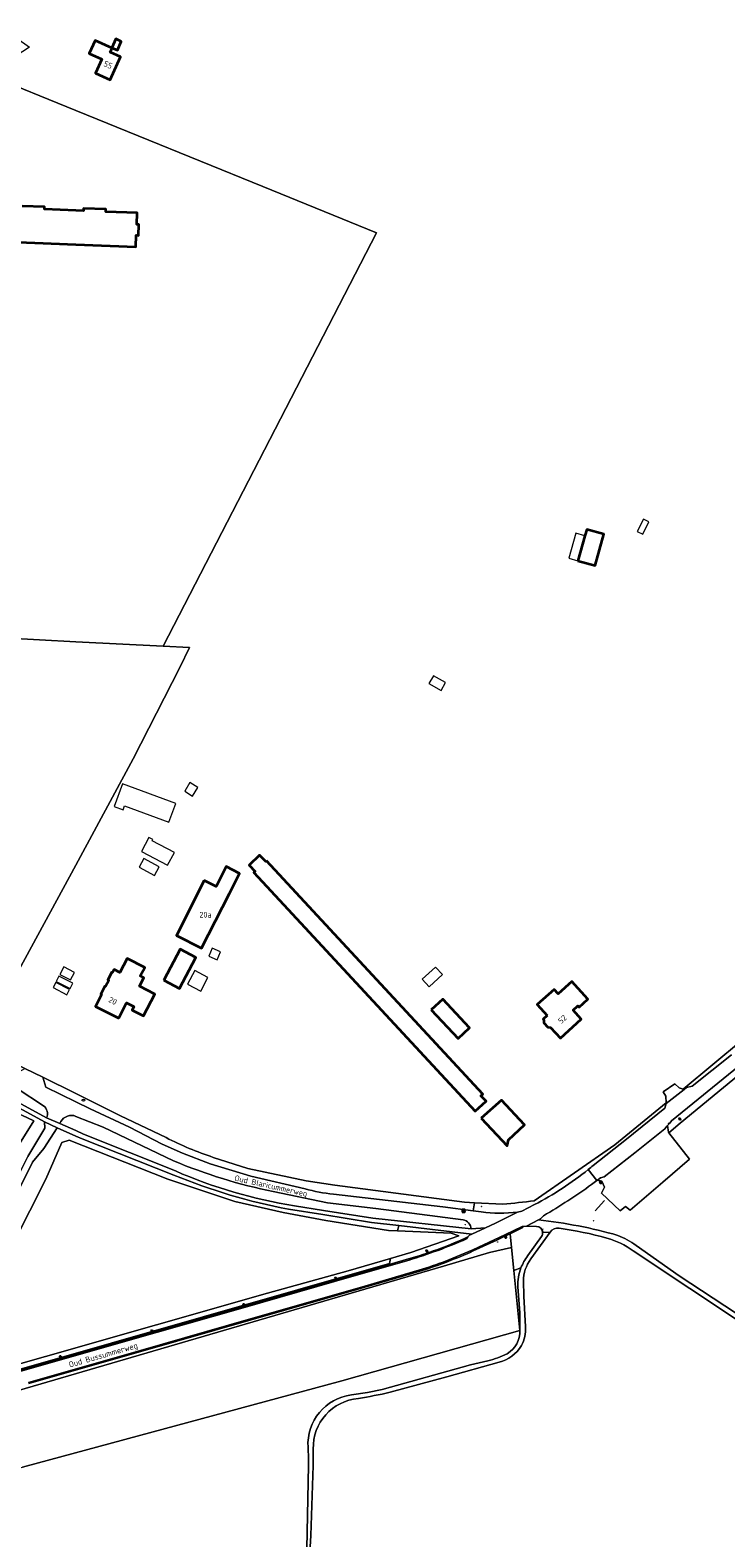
# Model space of a CAD drawing. Header units: metres. Extents: x 140853 to 145288, y 474558 to 480269.
# Tile 101 of 256: x 141986 to 142204, y 476977 to 477450. Entities that reach past the tile are written whole.
import ezdxf
from ezdxf.enums import TextEntityAlignment as Align

# ---------------------------------------------------------------- set-up
doc = ezdxf.new("R2010")
doc.units = ezdxf.units.M
doc.header["$MEASUREMENT"] = 0
for name, color, linetype, lineweight in [('B-WE-GR-BEPLANTING_CULTUUR_BOSPLANTSOEN-G', 90, 'GR-PLANTSOEN', 18), ('B-WE-GR-BOS_GEMENGD-G', 40, 'Continuous', 13), ('B-WE-GR-BOS_LOOF-G', 40, 'Continuous', 13), ('B-WE-GR-BOUWLAND-G', 80, 'Continuous', 13), ('B-WE-GR-GRAS-G', 60, 'Continuous', 13), ('B-WE-GR-GRAS_KRUIDENRIJK-G', 80, 'Continuous', 18), ('B-WE-GR-GROENVOORZIENING-G', 80, 'Continuous', 18), ('B-WE-IE-TERREINAFSCHEIDING_KUNSTMATIG_HEKWERK-G', 20, 'IE-TERREINAFSCHEIDING-KUNSTMATIG', 18), ('B-WE-KL-ET_LS_OV_LICHTMAST-S', 190, 'Continuous', 18), ('B-WE-KL-GAS_PUT-S', 30, 'Continuous', 18), ('B-WE-KL-WATER_BRANDLEIDING_PUT-S', 150, 'Continuous', 18), ('B-WE-OG-BEBOUWING-G', 7, 'Continuous', 35), ('B-WE-OG-BEBOUWING_BIJGEBOUW-G', 7, 'Continuous', 18), ('B-WE-OG-BEBOUWING_HUISNUMMER-T18', 10, 'Continuous', 18), ('B-WE-OG-BEBOUWING_STRAATNAAM-T18', 10, 'Continuous', 18), ('B-WE-OG-TERREIN_ERF-G', 7, 'Continuous', 18), ('B-WE-RI-GWA_RIOOLPUT-S', 30, 'Continuous', 18), ('B-WE-VH-ONVERHARD-G', 252, 'Continuous', 18), ('B-WE-VH-VERHARDING_ASFALT-G', 252, 'Continuous', 18), ('B-WE-VH-VERHARDING_BETONSTRAATSTEEN-G', 252, 'Continuous', 18), ('B-WE-VH-VERHARDING_GESLOTEN-G', 7, 'Continuous', 18), ('B-WE-VH-VERHARDING_GRASBETONSTEEN-G', 70, 'Continuous', 18), ('B-WE-VH-VERHARDING_HOUTSNIPPERS-G', 252, 'Continuous', 18), ('X-XX-XX-ALGEMEEN-G', 7, 'Continuous', 18), ('X-XX-XX-ALGEMEEN-S', 7, 'Continuous', 18)]:
    doc.layers.add(name, color=color, linetype=linetype, lineweight=lineweight)
doc.styles.add('NLCS-ISO', font='txt')
doc.linetypes.add('GR-PLANTSOEN', pattern='A,0,[179,NLCS.shx,S=2,R=0,X=0,Y=0],-4', length=4)
doc.linetypes.add('IE-TERREINAFSCHEIDING-KUNSTMATIG', pattern='A,4,[82,NLCS.shx,S=0.75,R=90,X=0,Y=0],4,-2', length=10)

# ---------------------------------------------------------------- blocks, each defined once
blk = doc.blocks.new('SIE-WEG_AFVALBAK_TYPE_01')
for radius in [0.25, 0.156]:
    blk.add_circle((0, 0), radius)
blk = doc.blocks.new('B-SIE-WEG_LICHTMAST-SO')
at = {"ltscale": 0.1}
for p, q in [((-1.1, 0.6), (-2.2, 1.3)), ((0, 1.3), (0, 2.5)), ((1.1, 0.6), (2.2, 1.3)), ((-1.1, -0.6), (-2.2, -1.3)), ((0, -1.3), (0, -2.5)), ((1.1, -0.6), (2.2, -1.3))]:
    blk.add_line(p, q, dxfattribs=at)
at = {"flags": 128}
for points in [[(-1.2, 0.5), (1.2, 0.5)], [(-1.2, -0.5), (1.2, -0.5)]]:
    blk.add_lwpolyline(points, dxfattribs=at)
at = {"ltscale": 0.1}
blk.add_circle((0, 0), 1.27, dxfattribs=at)
at = {"style": 'NLCS-ISO'}
blk.add_attdef('TYPE', text='', height=1.8, dxfattribs=at).set_placement((0, 2.5), align=Align.BOTTOM_CENTER)
blk = doc.blocks.new('SKL-GAS_PUT-SO')
at = {"color": 0, "linetype": 'ByBlock', "lineweight": 18}
blk.add_ellipse((0, 0), major_axis=(2.5, 0), ratio=0.601255, dxfattribs=at)
at = {"color": 0, "linetype": 'ByBlock', "lineweight": 18, "style": 'NLCS-ISO'}
blk.add_text('gas', height=1.8, dxfattribs=at).set_placement((0.1, 0.3), align=Align.MIDDLE_CENTER)
blk = doc.blocks.new('SRI-PUT_INSPECTIE-SO')
at = {"lineweight": -3, "flags": 128}
blk.add_lwpolyline([(-2, -2), (2, -2), (2, 2), (-2, 2)], close=True, dxfattribs=at)
at = {"lineweight": -3, "ltscale": 1.5}
blk.add_circle((0, 0), 2, dxfattribs=at)
at = {"ltscale": 0.1, "style": 'NLCS-ISO'}
blk.add_text('I', height=2.5, dxfattribs=at).set_placement((0, 0), align=Align.MIDDLE_CENTER)
blk = doc.blocks.new('SIE-WEG_STRAATPOT_BRANDKRAAN-SO')
blk.add_ellipse((0, 0), major_axis=(-0.729, 0), ratio=0.685994)
at = {"style": 'NLCS-ISO'}
blk.add_text('BR', height=0.4, dxfattribs=at).set_placement((-0.3, -0.2))

msp = doc.modelspace()

# ---------------------------------------------------------------- linework, layer by layer
at = {"layer": 'B-WE-GR-BEPLANTING_CULTUUR_BOSPLANTSOEN-G', "ltscale": 0.2, "flags": 128}
for points in [[(142457.645, 477587.833), (142455.169, 477590.684), (142455.169, 477590.684, 0.0091178), (142421.153, 477612.154), (142421.153, 477612.154, 0.0372482), (142394.628, 477625.228), (142394.628, 477625.228, 0.0553428), (142361.778, 477631.768), (142361.778, 477631.768, 0.012629), (142315.371, 477635.578), (142315.371, 477635.578), (142281.634, 477500), (142279.284, 477490.779), (142165.754, 477495.82), (142156.942, 477500), (142108.438, 477523.01), (142075.722, 477558.537), (142073.495, 477556.762), (142066.713, 477551.359), (142018.961, 477577.562), (142023.158, 477589.855), (142023.402, 477598.721), (142023.402, 477598.721, -0.0460718), (142021.561, 477599.576), (142021.561, 477599.576, -0.0596284), (142019.46, 477601.163), (142019.46, 477601.163), (142000, 477618.565), (142000, 477616.85), (141995.411, 477621.272), (141983.845, 477629.332), (141977.439, 477632.139), (141953.008, 477639.554), (141949.674, 477635.844), (141951.991, 477630.309), (141952.406, 477630.483), (141953.565, 477627.716), (141958.77, 477615.709), (141958.77, 477615.709, 0.2085543), (141958.664, 477608.929), (141958.664, 477608.929, 0.1241913), (141961.146, 477605.613), (141961.146, 477605.613), (141969.063, 477599.836), (141951.634, 477575.073), (141936.138, 477586.041), (141916.046, 477600.262), (141932.157, 477623.024), (141935.096, 477621.059), (141935.096, 477621.059, 0.3237888), (141938.975, 477621.255), (141938.975, 477621.255), (141942.511, 477618.935), (141942.511, 477618.935, 0.3177164), (141949.436, 477622.947), (141949.436, 477622.947, 0.1434797), (141949.898, 477626.098), (141949.898, 477626.098), (141948.681, 477628.84), (141948.91, 477628.941), (141943.914, 477640.472), (141939.325, 477643.536), (141938.121, 477646.806), (141928.926, 477653.039), (141916.428, 477661.509), (141914.808, 477661.843), (141913.824, 477661.68), (141903.894, 477646.182), (141899.803, 477639.865), (141884.953, 477620.18), (141913.785, 477599.97), (141922.529, 477593.939), (141929.852, 477588.725), (141935.022, 477585.194), (141936.33, 477584.252), (141937.06, 477577.475), (141937.397, 477574.34), (141940.587, 477573.236), (141939.187, 477552.054), (141950.309, 477544.172), (141941.17, 477531.329), (141954.749, 477521.778), (141956.83, 477524.716), (141967.128, 477517.424), (141954.814, 477500), (141948.393, 477490.915), (141938.068, 477498.219), (141939.329, 477500), (141953.391, 477519.86), (141939.808, 477529.415), (141937.475, 477526.136), (141935.747, 477500), (141934.466, 477480.608), (141985.505, 477444.286), (141972.26, 477435.716), (142000, 477424.424), (142058.572, 477400.581), (142094.115, 477386.112), (142027.353, 477256.633), (142035.656, 477256.26), (142032.568, 477250), (142018.016, 477221.298), (142000, 477188.053), (141974.136, 477140.518), (141969.655, 477131.578), (141984.065, 477124.357), (141989.717, 477121.622), (142000, 477116.494), (142013.967, 477109.529), (142028.305, 477102.706), (142028.305, 477102.706, 0.0373765), (142043.001, 477096.517), (142043.001, 477096.517), (142053.846, 477093.041), (142072.117, 477089.129), (142081.089, 477087.783), (142121.748, 477082.443), (142124.881, 477082.281), (142133.744, 477081.821), (142133.744, 477081.821, 0.0079449), (142143.554, 477082.897), (142143.554, 477082.897), (142168.764, 477100.465), (142182.561, 477111.691), (142184.865, 477113.567), (142184.727, 477115.663), (142183.865, 477117.028), (142187.549, 477119.575), (142188.936, 477118.259), (142190.146, 477117.894), (142208.711, 477133.371), (142227.22, 477149.26), (142239.208, 477160.702), (142260.732, 477183.74), (142284.309, 477210.455), (142317.324, 477250), (142332.981, 477268.769), (142336.756, 477273.294), (142336.756, 477273.294, -0.062157), (142336.676, 477272.33), (142336.676, 477272.33), (142341.49, 477278.028), (142342.686, 477280.543), (142251.877, 477319.265), (142309.443, 477403.031), (142318.006, 477416.668), (142327.573, 477436.243), (142331.856, 477449.779), (142332.239, 477455.13), (142330.361, 477479.334), (142330.361, 477479.334, -0.4287248), (142339.934, 477488.316), (142339.934, 477488.316), (142370.927, 477489.666), (142370.927, 477489.666, 0.0998383), (142392.33, 477494.691), (142392.33, 477494.691), (142401.737, 477500), (142405.352, 477502.04), (142420.162, 477513.273), (142432.622, 477524.815), (142438.259, 477531.842), (142442.289, 477538.419), (142444.501, 477544.315), (142455.254, 477578.556), (142457.645, 477587.833)], [(141951.055, 477046.861), (141962.276, 477058.251), (141962.276, 477058.251, 0.0436792), (141969.286, 477067.56), (141969.286, 477067.56), (141972.566, 477072.776), (141978.155, 477082.655), (141985.008, 477096.734), (141990.369, 477105.648), (141990.225, 477107.613), (141964.342, 477121.766), (141945.966, 477132.033), (141941.23, 477134.789), (141938.188, 477136.184), (141930.18, 477140.31), (141921.334, 477144.493), (141902.353, 477153.091), (141872.061, 477168.296), (141872.061, 477168.296, -0.0284794), (141854.256, 477177.877), (141854.256, 477177.877, 0.0038547), (141846.704, 477181.448), (141846.704, 477181.448, 0.4650955), (141842.546, 477179.508), (141842.546, 477179.508), (141841.756, 477176.852), (141838.373, 477162.443), (141833.942, 477142.001), (141833.942, 477142.001, 0.1545718), (141838.878, 477088.913), (141838.878, 477088.913), (141850.625, 477063.855), (141918.969, 477024.283), (141918.969, 477024.283, -0.117908), (141930.276, 477032.55), (141930.276, 477032.55, 0.0735826), (141951.055, 477046.861)]]:
    msp.add_lwpolyline(points, format="xyb", close=True, dxfattribs=at)
for points in [[(142011.386, 477443.977), (142010.795, 477442.653), (142013.973, 477441.236), (142010.768, 477434.048), (142006.22, 477436.076), (142008.2, 477440.515), (142004.227, 477442.286), (142006.043, 477446.36), (142011.386, 477443.977)], [(142011.283, 477444.067), (142012.521, 477446.843), (142014.266, 477446.065), (142013.028, 477443.289), (142011.283, 477444.067)], [(142159.433, 477291.236), (142159.981, 477293.197), (142165.374, 477291.69), (142162.629, 477281.87), (142157.236, 477283.377), (142159.433, 477291.236)], [(142059.72, 477189.371), (142127.428, 477116.289), (142126.827, 477115.789), (142128.474, 477114.086), (142125.04, 477111.003), (142055.781, 477185.719), (142056.163, 477186.073), (142054.288, 477188.021), (142057.517, 477191.151), (142059.468, 477189.138), (142059.72, 477189.371)], [(142040.257, 477183.212), (142043.954, 477181.329), (142047.142, 477187.586), (142051.306, 477185.464), (142048.118, 477179.207), (142039.355, 477162.007), (142031.494, 477166.012), (142040.257, 477183.212)], [(141905.228, 477148.985), (141934.785, 477134.184), (141944.469, 477129.485), (141966.997, 477117.495), (141983.105, 477109.744), (141986.907, 477107.924), (141964.211, 477071.835), (141954.885, 477059.966), (141943.379, 477048.46), (141932.479, 477038.771), (141923.759, 477031.504), (141920.61, 477029.203), (141915.281, 477028.597), (141903.168, 477033.775), (141885.837, 477044.623), (141869.169, 477053.619), (141858.188, 477059.969), (141852.765, 477066.451), (141846.282, 477078.093), (141839.535, 477095.555), (141836.757, 477104.816), (141835.831, 477116.06), (141836.757, 477127.834), (141837.419, 477144.768), (141840.991, 477165.538), (141842.733, 477174.055), (141844.308, 477179.99), (141856.866, 477172.813), (141873.012, 477164.245), (141893.48, 477154.435), (141905.228, 477148.985)], [(142027.543, 477152.01), (142032.725, 477161.713), (142037.638, 477159.089), (142032.492, 477149.367), (142027.543, 477152.01)], [(142013.445, 477140.083), (142006.136, 477143.811), (142008.05, 477147.549), (142007.81, 477147.672), (142009.068, 477150.129), (142009.362, 477149.979), (142010.36, 477151.928), (142010.066, 477152.078), (142011.315, 477154.517), (142011.556, 477154.394), (142012.057, 477155.373), (142013.837, 477154.461), (142016.071, 477158.823), (142021.58, 477156.001), (142020.213, 477153.331), (142021.29, 477152.78), (142019.922, 477150.109), (142024.729, 477147.648), (142021.222, 477140.817), (142017.664, 477142.644), (142018.216, 477143.72), (142015.903, 477144.908), (142013.445, 477140.083)], [(142147.591, 477140.955), (142144.507, 477144.346), (142149.769, 477149.128), (142151.047, 477147.722), (142155.287, 477151.575), (142160.332, 477146.025), (142157.595, 477143.521), (142157.205, 477143.95), (142155.718, 477142.598), (142158.287, 477139.771), (142151.768, 477133.846), (142148.687, 477137.235), (142147.789, 477137.257), (142146.511, 477138.663), (142146.569, 477139.566), (142146.34, 477139.818), (142147.591, 477140.955)], [(142111.325, 477142.715), (142114.967, 477146.089), (142123.32, 477137.073), (142119.678, 477133.698), (142111.325, 477142.715)], [(142126.915, 477108.737), (142133.274, 477114.379), (142140.502, 477106.68), (142135.51, 477102.053), (142135.081, 477100.136), (142126.915, 477108.737)]]:
    msp.add_lwpolyline(points, close=True, dxfattribs=at)
at = {"layer": 'B-WE-GR-BOS_GEMENGD-G', "ltscale": 0.2, "flags": 128}
for points in [[(142216.346, 477129.593), (142189.18, 477107.209), (142185.698, 477104.191), (142192.181, 477095.913), (142183.765, 477088.752), (142173.56, 477079.919), (142172.136, 477081.117), (142170.494, 477079.71), (142164.613, 477085.32), (142165.592, 477087.154), (142164.71, 477089.091), (142163.356, 477089.399), (142163.108, 477089.212), (142161.48, 477087.984), (142161.48, 477087.984, -0.0250737), (142146.448, 477078.247), (142146.448, 477078.247), (142145.626, 477077.315), (142144.845, 477076.913), (142144.845, 477076.913, -0.0426359), (142169.707, 477072.083), (142169.707, 477072.083, -0.0520283), (142175.456, 477068.954), (142175.456, 477068.954), (142188.876, 477059.372), (142210.2, 477045.382)], [(141980.576, 477069.874), (141990.63, 477089.718), (141995.657, 477101.161), (141997.943, 477101.936), (142028.859, 477089.633), (142049.775, 477082.687), (142064.896, 477079.195), (142078.31, 477076.774), (142097.919, 477073.579), (142100.695, 477073.457), (142101.115, 477075.158), (142092.583, 477076.153), (142077.336, 477078.63), (142066.634, 477080.248), (142066.634, 477080.248, -0.0511277), (142030.704, 477090.965), (142030.704, 477090.965), (142002.054, 477102.265), (142002.054, 477102.265), (142000, 477103.177), (141994.17, 477105.765), (141989.98, 477099.279), (141986.445, 477094.969), (141975.209, 477072.592)], [(142072.366, 476974.025), (142072.907, 477000), (142072.907, 477000), (142072.921, 477001.98), (142072.718, 477005.697), (142072.718, 477005.697, -0.3938779), (142086.292, 477022.094), (142086.292, 477022.094), (142091.345, 477022.891), (142095.918, 477023.778), (142123.57, 477031.475), (142129.06, 477032.814), (142129.06, 477032.814, 0.062116), (142135.086, 477035.022), (142135.086, 477035.022, 0.2710992), (142139.083, 477042.308), (142139.083, 477042.308), (142083.268, 477026.514), (141983.362, 476999.42)]]:
    msp.add_lwpolyline(points, format="xyb", dxfattribs=at)
msp.add_lwpolyline([(141923.874, 477013.384), (142098.191, 477063.317), (142098.566, 477064.834), (142085.295, 477060.939), (142060.054, 477054.007), (141955.676, 477024.241)], dxfattribs=at)
at = {"layer": 'B-WE-GR-BOS_LOOF-G', "ltscale": 0.2, "flags": 128}
msp.add_lwpolyline([(141900.027, 477163.731), (141954.16, 477136.299), (141972.61, 477127.916), (141981.89, 477123.128), (141984.065, 477124.357), (141969.655, 477131.578), (141974.136, 477140.518), (142000, 477188.053), (142018.016, 477221.298), (142032.568, 477250), (142035.656, 477256.26), (142027.353, 477256.633), (142000, 477257.945), (141920.333, 477262.361), (141860.655, 477284.693), (141857.244, 477250), (141856.795, 477245.428), (141844.154, 477193.942), (141843.708, 477192.173), (141848.814, 477189.306), (141848.814, 477189.306, 0.0136171), (141900.027, 477163.731)], format="xyb", close=True, dxfattribs=at)
at = {"layer": 'B-WE-GR-BOUWLAND-G', "ltscale": 0.2, "flags": 128}
msp.add_lwpolyline([(141964.211, 477071.835), (141986.907, 477107.924), (141983.105, 477109.744)], dxfattribs=at)
msp.add_lwpolyline([(142060.054, 477054.007), (142085.295, 477060.939), (142098.566, 477064.834), (142104.901, 477066.693), (142119.982, 477071.932), (142117.498, 477072.719), (142100.695, 477073.457), (142097.919, 477073.579), (142078.31, 477076.774), (142064.896, 477079.195), (142049.775, 477082.687), (142028.859, 477089.633), (141997.943, 477101.936), (141995.657, 477101.161), (141990.63, 477089.718), (141980.576, 477069.874), (141966.818, 477051.089), (141951.207, 477034.949), (141955.676, 477024.241), (142060.054, 477054.007)], close=True, dxfattribs=at)
at = {"layer": 'B-WE-GR-GRAS-G', "ltscale": 0.2, "flags": 128}
msp.add_lwpolyline([(142139.394, 477061.88, -0.0734957), (142141.533, 477065.729), (142141.533, 477065.729), (142145.805, 477071.722), (142145.805, 477071.722, 0.1689666), (142146.174, 477072.982), (142146.174, 477072.982, 0.3871989), (142144.261, 477074.881), (142144.261, 477074.881), (142141.147, 477075.007), (142139.808, 477074.86), (142139.953, 477074.536), (142135.967, 477072.599), (142136.407, 477068.317), (142137.148, 477061.115), (142139.394, 477061.88)], format="xyb", close=True, dxfattribs=at)
msp.add_lwpolyline([(142139.083, 477042.308), (142137.148, 477061.115), (142136.407, 477068.317), (142129.571, 477066.757), (142115.094, 477062.416), (141931.297, 477008.617), (141924.241, 477004.031), (141919.478, 476998.21), (141920.889, 476992.037), (141923.535, 476985.863), (141928.116, 476985.239), (141983.362, 476999.42), (142083.268, 477026.514), (142139.083, 477042.308)], close=True, dxfattribs=at)
at = {"layer": 'B-WE-GR-GRAS_KRUIDENRIJK-G', "ltscale": 0.2, "flags": 128}
msp.add_lwpolyline([(142208.711, 477133.371), (142190.146, 477117.894), (142190.507, 477117.785), (142191.256, 477118.36), (142192.966, 477118.786), (142205.265, 477128.665)], dxfattribs=at)
for points in [[(142143.554, 477082.897, -0.0079449), (142133.744, 477081.821), (142133.744, 477081.821), (142124.881, 477082.281), (142124.418, 477079.768), (142126.935, 477079.428), (142126.935, 477079.428, 0.0667198), (142138.326, 477079.368), (142138.326, 477079.368), (142139.688, 477079.623), (142143.64, 477081.707), (142143.64, 477081.707, 0.0476539), (142160.469, 477092.683), (142160.469, 477092.683, 0.0054436), (142161.984, 477093.913), (142161.984, 477093.913), (142172.426, 477102.241), (142184.438, 477111.964), (142184.879, 477113.356), (142184.865, 477113.567), (142182.561, 477111.691), (142168.764, 477100.465), (142143.554, 477082.897)], [(142139.394, 477061.88), (142137.148, 477061.115), (142139.083, 477042.308), (142139.029, 477047.791), (142138.444, 477055.967), (142138.444, 477055.967, -0.1004451), (142139.394, 477061.88)]]:
    msp.add_lwpolyline(points, format="xyb", close=True, dxfattribs=at)
msp.add_lwpolyline([(141931.297, 477008.617), (142115.094, 477062.416), (142129.571, 477066.757), (142136.407, 477068.317), (142135.967, 477072.599), (142134.507, 477071.889), (142131.789, 477070.619), (142124.462, 477067.197), (142124.462, 477067.197, -0.0303443), (142108.508, 477061.077), (142108.508, 477061.077), (142089.5, 477055.511), (142054.871, 477045.601), (142020.386, 477035.653), (141985.332, 477025.689)], format="xyb", dxfattribs=at)
at = {"layer": 'B-WE-GR-GROENVOORZIENING-G', "ltscale": 0.2, "flags": 128}
for points in [[(141964.928, 477123.038), (141990.897, 477108.841), (141990.897, 477108.841, 0.3502757), (141989.862, 477112.669), (141989.862, 477112.669), (141973.27, 477123.502)], [(141982.468, 477029.786), (142016.247, 477039.423), (142052.331, 477049.779), (142080.962, 477057.985), (142104.162, 477064.708), (142104.162, 477064.708, 0.0366066), (142121.663, 477071.099), (142121.663, 477071.099), (142122.795, 477071.594), (142123.251, 477072.131), (142124.018, 477072.487), (142101.115, 477075.158), (142100.695, 477073.457), (142117.498, 477072.719), (142119.982, 477071.932), (142104.901, 477066.693), (142098.566, 477064.834), (142098.566, 477064.834), (142098.191, 477063.317), (141923.874, 477013.384)]]:
    msp.add_lwpolyline(points, format="xyb", dxfattribs=at)
for points in [[(142043.001, 477096.517, -0.0373765), (142028.305, 477102.706), (142028.305, 477102.706), (142013.967, 477109.529), (142000, 477116.494), (141989.717, 477121.622), (141990.673, 477118.5), (142000, 477113.929), (142004.522, 477111.713), (142016.816, 477105.991), (142027.104, 477100.634), (142033.406, 477097.853), (142042.116, 477094.499), (142054.82, 477090.634), (142071.787, 477086.65), (142071.787, 477086.65, 0.0480306), (142080.653, 477085.008), (142080.653, 477085.008), (142114.924, 477081.051), (142124.418, 477079.768), (142124.881, 477082.281), (142121.748, 477082.443), (142081.089, 477087.783), (142072.117, 477089.129), (142053.846, 477093.041), (142043.001, 477096.517)], [(141999.426, 477109.585, 0.3594981), (141994.978, 477107.104), (141994.978, 477107.104), (142000, 477104.873), (142002.385, 477103.814), (142031.212, 477092.246), (142031.212, 477092.246, 0.0608862), (142068.443, 477081.283), (142068.443, 477081.283), (142077.53, 477079.915), (142092.985, 477077.461), (142123.76, 477074.091), (142123.76, 477074.091, 0.3620081), (142121.243, 477076.922), (142121.243, 477076.922), (142093.943, 477080.482), (142078.784, 477082.216), (142061.83, 477085.806), (142061.83, 477085.806, -0.0502711), (142030.619, 477095.453), (142030.619, 477095.453), (142008.631, 477105.968), (142000, 477109.359), (141999.426, 477109.585)]]:
    msp.add_lwpolyline(points, format="xyb", close=True, dxfattribs=at)
at = {"layer": 'B-WE-IE-TERREINAFSCHEIDING_KUNSTMATIG_HEKWERK-G', "ltscale": 0.2, "flags": 128}
for points in [[(142027.353, 477256.633), (142094.115, 477386.112), (142058.572, 477400.581)], [(141920.333, 477262.361), (142000, 477257.945)], [(142000, 477257.945), (142027.353, 477256.633)], [(142027.353, 477256.633), (142035.656, 477256.26), (142032.568, 477250)], [(142000, 477188.053), (142018.016, 477221.298), (142032.568, 477250)], [(142190.146, 477117.894), (142208.711, 477133.371), (142227.22, 477149.26), (142239.208, 477160.702), (142260.732, 477183.74), (142284.309, 477210.455), (142317.324, 477250)], [(141974.136, 477140.518), (142000, 477188.053)], [(141989.717, 477121.622), (142000, 477116.494)], [(142000, 477116.494), (142013.967, 477109.529)], [(142013.967, 477109.529), (142028.305, 477102.706)], [(142143.554, 477082.897), (142168.764, 477100.465), (142182.561, 477111.691)], [(142182.561, 477111.691), (142184.865, 477113.567)], [(142043.001, 477096.517), (142053.846, 477093.041)], [(142053.846, 477093.041), (142072.117, 477089.129), (142081.089, 477087.783), (142121.748, 477082.443), (142124.881, 477082.281)], [(142124.881, 477082.281), (142133.744, 477081.821)]]:
    msp.add_lwpolyline(points, dxfattribs=at)
for points in [[(142028.305, 477102.706, 0.0373765), (142043.001, 477096.517)], [(142133.744, 477081.821, 0.0079449), (142143.554, 477082.897)]]:
    msp.add_lwpolyline(points, format="xyb", dxfattribs=at)
at = {"layer": 'B-WE-OG-BEBOUWING-G', "ltscale": 0.2, "flags": 128}
for points in [[(142011.386, 477443.977), (142006.043, 477446.36), (142004.227, 477442.286), (142008.2, 477440.515), (142006.22, 477436.076), (142010.768, 477434.048), (142013.973, 477441.236), (142010.795, 477442.653), (142011.386, 477443.977)], [(142011.283, 477444.067), (142013.028, 477443.289), (142014.266, 477446.065), (142012.521, 477446.843), (142011.283, 477444.067)], [(142157.236, 477283.377), (142162.629, 477281.87), (142165.374, 477291.69), (142159.981, 477293.197), (142159.433, 477291.236), (142157.236, 477283.377)], [(142059.72, 477189.371), (142059.468, 477189.138), (142057.517, 477191.151), (142054.288, 477188.021), (142056.163, 477186.073), (142055.781, 477185.719), (142125.04, 477111.003), (142128.474, 477114.086), (142126.827, 477115.789), (142127.428, 477116.289), (142059.72, 477189.371)], [(142040.257, 477183.212), (142031.494, 477166.012), (142039.355, 477162.007), (142048.118, 477179.207), (142051.306, 477185.464), (142047.142, 477187.586), (142043.954, 477181.329), (142040.257, 477183.212)], [(142027.543, 477152.01), (142032.492, 477149.367), (142037.638, 477159.089), (142032.725, 477161.713), (142027.543, 477152.01)], [(142013.445, 477140.083), (142015.903, 477144.908), (142018.216, 477143.72), (142017.664, 477142.644), (142021.222, 477140.817), (142024.729, 477147.648), (142019.922, 477150.109), (142021.29, 477152.78), (142020.213, 477153.331), (142021.58, 477156.001), (142016.071, 477158.823), (142013.837, 477154.461), (142012.057, 477155.373), (142011.556, 477154.394), (142011.315, 477154.517), (142010.066, 477152.078), (142010.36, 477151.928), (142009.362, 477149.979), (142009.068, 477150.129), (142007.81, 477147.672), (142008.05, 477147.549), (142006.136, 477143.811), (142013.445, 477140.083)], [(142147.591, 477140.955), (142146.34, 477139.818), (142146.569, 477139.566), (142146.511, 477138.663), (142147.789, 477137.257), (142148.687, 477137.235), (142151.768, 477133.846), (142158.287, 477139.771), (142155.718, 477142.598), (142157.205, 477143.95), (142157.595, 477143.521), (142160.332, 477146.025), (142155.287, 477151.575), (142151.047, 477147.722), (142149.769, 477149.128), (142144.507, 477144.346), (142147.591, 477140.955)], [(142111.325, 477142.715), (142119.678, 477133.698), (142123.32, 477137.073), (142114.967, 477146.089), (142111.325, 477142.715)], [(142126.915, 477108.737), (142135.081, 477100.136), (142135.51, 477102.053), (142140.502, 477106.68), (142133.274, 477114.379), (142126.915, 477108.737)]]:
    msp.add_lwpolyline(points, close=True, dxfattribs=at)
msp.add_lwpolyline([(141974.272, 477383.467), (142000, 477382.465), (142018.805, 477381.732), (142018.945, 477385.32), (142019.605, 477385.294), (142019.738, 477388.721), (142019.079, 477388.747), (142019.218, 477392.334), (142009.428, 477392.716), (142009.458, 477393.465), (142002.463, 477393.738), (142002.434, 477392.988), (142000, 477393.083), (141990.243, 477393.463), (141990.272, 477394.213), (141983.268, 477394.485)], dxfattribs=at)
at = {"layer": 'B-WE-OG-BEBOUWING_BIJGEBOUW-G', "ltscale": 0.2, "flags": 128}
for points in [[(142175.784, 477292.574), (142177.502, 477291.711), (142179.454, 477295.597), (142177.735, 477296.46), (142175.784, 477292.574)], [(142159.433, 477291.236), (142156.574, 477292.034), (142154.378, 477284.176), (142157.236, 477283.377), (142159.433, 477291.236)], [(142110.594, 477244.887), (142114.36, 477242.795), (142115.749, 477245.295), (142111.983, 477247.387), (142110.594, 477244.887)], [(142031.332, 477207.382), (142014.667, 477213.545), (142012.01, 477206.359), (142014.831, 477205.316), (142015.305, 477206.597), (142029.148, 477201.478), (142031.332, 477207.382)], [(142034.118, 477211.184), (142036.58, 477209.688), (142038.227, 477212.397), (142035.765, 477213.894), (142034.118, 477211.184)], [(142028.771, 477187.992), (142030.894, 477191.978), (142023.958, 477195.673), (142024.147, 477196.028), (142022.878, 477196.704), (142020.566, 477192.364), (142028.771, 477187.992)], [(142024.697, 477184.84), (142026.115, 477187.502), (142021.278, 477190.079), (142019.86, 477187.417), (142024.697, 477184.84)], [(142042.709, 477161.991), (142041.66, 477159.534), (142044.308, 477158.403), (142045.358, 477160.86), (142042.709, 477161.991)], [(141994.738, 477153.259), (141993.906, 477151.635), (141998.256, 477149.408), (141999.087, 477151.032), (141994.738, 477153.259)], [(141996.226, 477156.166), (141995.013, 477153.796), (141998.381, 477152.072), (141999.594, 477154.442), (141996.226, 477156.166)], [(142037.259, 477155.032), (142034.974, 477150.715), (142039.119, 477148.521), (142041.404, 477152.838), (142037.259, 477155.032)], [(142112.637, 477156.126), (142108.502, 477152.295), (142110.667, 477149.958), (142114.802, 477153.789), (142112.637, 477156.126)], [(141993.735, 477151.3), (141992.903, 477149.676), (141997.252, 477147.449), (141998.084, 477149.073), (141993.735, 477151.3)]]:
    msp.add_lwpolyline(points, close=True, dxfattribs=at)
at = {"layer": 'B-WE-OG-TERREIN_ERF-G', "ltscale": 0.2, "flags": 128}
for points in [[(141920.333, 477262.361), (142000, 477257.945), (142027.353, 477256.633), (142094.115, 477386.112), (142058.572, 477400.581), (142000, 477424.424), (141972.26, 477435.716)], [(141983.268, 477394.485), (141990.272, 477394.213), (141990.243, 477393.463), (142000, 477393.083), (142002.434, 477392.988), (142002.463, 477393.738), (142009.458, 477393.465), (142009.428, 477392.716), (142019.218, 477392.334), (142019.079, 477388.747), (142019.738, 477388.721), (142019.605, 477385.294), (142018.945, 477385.32), (142018.805, 477381.732), (142000, 477382.465), (141974.272, 477383.467)]]:
    msp.add_lwpolyline(points, dxfattribs=at)
msp.add_lwpolyline([(142210.047, 477043.632), (142174.543, 477067.254), (142174.543, 477067.254, 0.0868703), (142166.304, 477071.232), (142166.304, 477071.232, 0.0325746), (142151.356, 477074.313), (142151.356, 477074.313, 0.2772899), (142148.512, 477073.098), (142148.512, 477073.098), (142142.43, 477064.68), (142142.43, 477064.68, 0.1546966), (142140.132, 477057.788), (142140.132, 477057.788), (142140.263, 477052.996), (142140.777, 477043.442), (142140.777, 477043.442, -0.1402722), (142139.512, 477037.547), (142139.512, 477037.547, -0.2078574), (142132.538, 477032.387), (142132.538, 477032.387), (142116.146, 477027.757), (142098.415, 477022.923), (142098.415, 477022.923, -0.0107981), (142088.495, 477020.94), (142088.495, 477020.94, 0.4004782), (142074.379, 477005.132), (142074.379, 477005.132), (142074.379, 477002.319), (142074.301, 477000), (142073.577, 476978.022), (142073.418, 476974.472)], format="xyb", dxfattribs=at)
at = {"layer": 'B-WE-VH-ONVERHARD-G', "ltscale": 0.2, "flags": 128}
for points in [[(141973.27, 477123.502), (141989.862, 477112.669), (141989.862, 477112.669, -0.3502757), (141990.897, 477108.841), (141990.897, 477108.841), (141994.978, 477107.104), (141994.978, 477107.104, -0.3594981), (141999.426, 477109.585), (141999.426, 477109.585), (142000, 477109.359), (142008.631, 477105.968), (142030.619, 477095.453), (142030.619, 477095.453, 0.0502711), (142061.83, 477085.806), (142061.83, 477085.806), (142078.784, 477082.216), (142093.943, 477080.482), (142121.243, 477076.922), (142121.243, 477076.922, -0.3620081), (142123.76, 477074.091), (142123.76, 477074.091), (142128.278, 477074.463), (142131.457, 477075.938), (142138.326, 477079.368), (142138.326, 477079.368, -0.0667198), (142126.935, 477079.428), (142126.935, 477079.428), (142124.418, 477079.768), (142114.924, 477081.051), (142080.653, 477085.008), (142080.653, 477085.008, -0.0480306), (142071.787, 477086.65), (142071.787, 477086.65), (142054.82, 477090.634), (142042.116, 477094.499), (142033.406, 477097.853), (142027.104, 477100.634), (142016.816, 477105.991), (142004.522, 477111.713), (142000, 477113.929), (141990.673, 477118.5), (141989.717, 477121.622), (141984.065, 477124.357)], [(141964.342, 477121.766), (141990.225, 477107.613), (141994.17, 477105.765), (141994.17, 477105.765), (142000, 477103.177), (142002.054, 477102.265), (142030.704, 477090.965), (142030.704, 477090.965, 0.0511277), (142066.634, 477080.248), (142066.634, 477080.248), (142077.336, 477078.63), (142092.583, 477076.153), (142101.115, 477075.158), (142124.018, 477072.487), (142128.278, 477074.463), (142123.76, 477074.091), (142092.985, 477077.461), (142077.53, 477079.915), (142068.443, 477081.283), (142068.443, 477081.283, -0.0608862), (142031.212, 477092.246), (142031.212, 477092.246), (142002.385, 477103.814), (142000, 477104.873), (141994.978, 477107.104), (141990.897, 477108.841), (141964.928, 477123.038)], [(142210.2, 477045.382), (142188.876, 477059.372), (142175.456, 477068.954), (142175.456, 477068.954, 0.0520283), (142169.707, 477072.083), (142169.707, 477072.083, 0.0426359), (142144.845, 477076.913), (142144.845, 477076.913), (142141.147, 477075.007), (142144.261, 477074.881), (142144.261, 477074.881, -0.3871989), (142146.174, 477072.982), (142146.174, 477072.982), (142148.512, 477073.098), (142148.512, 477073.098, -0.2772899), (142151.356, 477074.313), (142151.356, 477074.313, -0.0325746), (142166.304, 477071.232), (142166.304, 477071.232, -0.0868703), (142174.543, 477067.254), (142174.543, 477067.254), (142210.047, 477043.632)], [(142073.418, 476974.472), (142073.577, 476978.022), (142074.301, 477000), (142074.379, 477002.319), (142074.379, 477005.132), (142074.379, 477005.132, -0.4004782), (142088.495, 477020.94), (142088.495, 477020.94, 0.0107981), (142098.415, 477022.923), (142098.415, 477022.923), (142116.146, 477027.757), (142132.538, 477032.387), (142132.538, 477032.387, 0.2078574), (142139.512, 477037.547), (142139.512, 477037.547, 0.1402722), (142140.777, 477043.442), (142140.777, 477043.442), (142140.263, 477052.996), (142140.132, 477057.788), (142140.132, 477057.788, -0.1546966), (142142.43, 477064.68), (142142.43, 477064.68), (142148.512, 477073.098), (142146.174, 477072.982), (142146.174, 477072.982, -0.1689666), (142145.805, 477071.722), (142145.805, 477071.722), (142141.533, 477065.729), (142141.533, 477065.729, 0.0734957), (142139.394, 477061.88), (142139.394, 477061.88, 0.1004451), (142138.444, 477055.967), (142138.444, 477055.967), (142139.029, 477047.791), (142139.083, 477042.308), (142139.083, 477042.308, -0.2710992), (142135.086, 477035.022), (142135.086, 477035.022, -0.062116), (142129.06, 477032.814), (142129.06, 477032.814), (142123.57, 477031.475), (142095.918, 477023.778), (142091.345, 477022.891), (142086.292, 477022.094), (142086.292, 477022.094, 0.3938779), (142072.718, 477005.697), (142072.718, 477005.697), (142072.921, 477001.98), (142072.907, 477000), (142072.907, 477000), (142072.366, 476974.025)]]:
    msp.add_lwpolyline(points, format="xyb", dxfattribs=at)
msp.add_lwpolyline([(141975.209, 477072.592), (141986.445, 477094.969), (141989.98, 477099.279), (141994.17, 477105.765), (141990.225, 477107.613), (141990.369, 477105.648), (141985.008, 477096.734)], dxfattribs=at)
msp.add_lwpolyline([(142185.698, 477104.191), (142185.597, 477104.32), (142185.587, 477104.392), (142185.276, 477106.525), (142185.032, 477106.306), (142184.454, 477105.461), (142175.082, 477097.931), (142165.444, 477090.373), (142164.321, 477090.127), (142163.356, 477089.399), (142164.71, 477089.091), (142165.592, 477087.154), (142164.613, 477085.32), (142170.494, 477079.71), (142172.136, 477081.117), (142173.56, 477079.919), (142183.765, 477088.752), (142192.181, 477095.913), (142185.698, 477104.191)], close=True, dxfattribs=at)
at = {"layer": 'B-WE-VH-VERHARDING_ASFALT-G', "ltscale": 0.2, "flags": 128}
msp.add_lwpolyline([(141985.187, 477026.028), (142020.227, 477036.035), (142054.76, 477045.955), (142089.447, 477055.897), (142108.427, 477061.481), (142108.427, 477061.481, 0.0125508), (142116.812, 477064.374), (142116.812, 477064.374), (142124.296, 477067.519), (142134.38, 477072.194), (142139.808, 477074.86), (142141.147, 477075.007), (142144.845, 477076.913), (142145.626, 477077.315), (142146.448, 477078.247), (142146.448, 477078.247, 0.0250737), (142161.48, 477087.984), (142161.48, 477087.984), (142163.108, 477089.212), (142160.469, 477092.683), (142160.469, 477092.683, -0.0476539), (142143.64, 477081.707), (142143.64, 477081.707), (142139.688, 477079.623), (142138.326, 477079.368), (142131.457, 477075.938), (142128.278, 477074.463), (142124.018, 477072.487), (142123.251, 477072.131), (142122.795, 477071.594), (142122.795, 477071.594), (142122.353, 477070.979), (142122.353, 477070.979, -0.0313621), (142104.365, 477064.359), (142104.365, 477064.359), (142081.025, 477057.586), (142052.463, 477049.424), (142016.386, 477039.103), (141982.497, 477029.433)], format="xyb", dxfattribs=at)
at = {"layer": 'B-WE-VH-VERHARDING_BETONSTRAATSTEEN-G', "ltscale": 0.2, "flags": 128}
msp.add_lwpolyline([(142184.865, 477113.567), (142184.879, 477113.356), (142190.507, 477117.785), (142190.146, 477117.894), (142188.936, 477118.259), (142187.549, 477119.575), (142183.865, 477117.028), (142184.727, 477115.663), (142184.865, 477113.567)], close=True, dxfattribs=at)
at = {"layer": 'B-WE-VH-VERHARDING_GESLOTEN-G', "ltscale": 0.2, "flags": 128}
msp.add_lwpolyline([(142205.265, 477128.665), (142192.966, 477118.786), (142191.256, 477118.36), (142190.507, 477117.785), (142184.879, 477113.356), (142184.438, 477111.964), (142172.426, 477102.241), (142161.984, 477093.913), (142161.984, 477093.913, -0.0054436), (142160.469, 477092.683), (142160.469, 477092.683), (142163.108, 477089.212), (142163.356, 477089.399), (142163.356, 477089.399), (142164.321, 477090.127), (142165.444, 477090.373), (142175.082, 477097.931), (142184.454, 477105.461), (142185.032, 477106.306), (142185.276, 477106.525), (142186.014, 477107.187), (142186.504, 477107.93), (142207.716, 477125.167)], format="xyb", dxfattribs=at)
at = {"layer": 'B-WE-VH-VERHARDING_GRASBETONSTEEN-G', "ltscale": 0.2, "flags": 128}
for points in [[(141982.497, 477029.433), (142016.386, 477039.103), (142052.463, 477049.424), (142081.025, 477057.586), (142104.365, 477064.359), (142104.365, 477064.359, 0.0313621), (142122.353, 477070.979), (142122.353, 477070.979), (142122.795, 477071.594), (142121.663, 477071.099), (142121.663, 477071.099, -0.0366066), (142104.162, 477064.708), (142104.162, 477064.708), (142080.962, 477057.985), (142052.331, 477049.779), (142016.247, 477039.423), (141982.468, 477029.786)], [(141985.332, 477025.689), (142020.386, 477035.653), (142054.871, 477045.601), (142089.5, 477055.511), (142108.508, 477061.077), (142108.508, 477061.077, 0.0303443), (142124.462, 477067.197), (142124.462, 477067.197), (142131.789, 477070.619), (142134.507, 477071.889), (142135.967, 477072.599), (142139.953, 477074.536), (142139.808, 477074.86), (142134.38, 477072.194), (142124.296, 477067.519), (142116.812, 477064.374), (142116.812, 477064.374, -0.0125508), (142108.427, 477061.481), (142108.427, 477061.481), (142089.447, 477055.897), (142054.76, 477045.955), (142020.227, 477036.035), (141985.187, 477026.028)]]:
    msp.add_lwpolyline(points, format="xyb", dxfattribs=at)
at = {"layer": 'B-WE-VH-VERHARDING_HOUTSNIPPERS-G', "ltscale": 0.2, "flags": 128}
msp.add_lwpolyline([(142185.698, 477104.191), (142189.18, 477107.209), (142216.346, 477129.593), (142214.952, 477131.181), (142207.716, 477125.167), (142186.504, 477107.93), (142186.014, 477107.187), (142185.276, 477106.525), (142185.587, 477104.392), (142185.597, 477104.32), (142185.698, 477104.191)], close=True, dxfattribs=at)
at = {"layer": 'X-XX-XX-ALGEMEEN-G', "ltscale": 0.2, "flags": 128}
msp.add_lwpolyline([(142162.632, 477079.797), (142165.561, 477082.949)], dxfattribs=at)

# ---------------------------------------------------------------- block references
at = {"layer": 'B-WE-KL-ET_LS_OV_LICHTMAST-S', "xscale": 0.2, "yscale": 0.2, "zscale": 0.2}
for p in [(142189.119, 477108.523), (142164.311, 477088.583), (142134.575, 477071.537), (142109.917, 477067.176), (142081.444, 477058.618), (142052.599, 477050.347), (142023.891, 477042.093), (141995.222, 477034.015)]:
    msp.add_blockref('B-SIE-WEG_LICHTMAST-SO', p, dxfattribs=at)
at = {"layer": 'B-WE-KL-GAS_PUT-S', "xscale": 0.2, "yscale": 0.2, "zscale": 0.2}
msp.add_blockref('SKL-GAS_PUT-SO', (142002.41, 477114.445), dxfattribs=at)
at = {"layer": 'B-WE-KL-WATER_BRANDLEIDING_PUT-S', "xscale": 0.2, "yscale": 0.2, "zscale": 0.2}
msp.add_blockref('SIE-WEG_STRAATPOT_BRANDKRAAN-SO', (142185.637, 477107.124), dxfattribs=at)
at = {"layer": 'B-WE-RI-GWA_RIOOLPUT-S', "xscale": 0.2, "yscale": 0.2, "zscale": 0.2}
msp.add_blockref('SRI-PUT_INSPECTIE-SO', (142121.424, 477079.76), dxfattribs=at)
at = {"layer": 'X-XX-XX-ALGEMEEN-S', "xscale": 0.2, "yscale": 0.2, "zscale": 0.2}
for p in [(142127.046, 477081.122), (142162.057, 477076.635), (142121.926, 477075.421), (142146.278, 477073.388), (142146.312, 477074.021), (142132.102, 477069.983)]:
    msp.add_blockref('SIE-WEG_AFVALBAK_TYPE_01', p, dxfattribs=at)

# ---------------------------------------------------------------- texts
at = {"layer": 'B-WE-OG-BEBOUWING_HUISNUMMER-T18', "style": 'NLCS-ISO'}
for s, rotation, p in [('55', 336, (142010.123, 477438.715)), ('20', 333, (142011.608, 477145.51)), ('52', 42.3, (142152.337, 477139.769))]:
    msp.add_text(s, height=1.8, rotation=rotation, dxfattribs=at).set_placement(p, align=Align.MIDDLE_CENTER)
msp.add_text('20a', height=1.8, dxfattribs=at).set_placement((142040.62, 477172.504), align=Align.MIDDLE_CENTER)
at = {"layer": 'B-WE-OG-BEBOUWING_STRAATNAAM-T18', "style": 'NLCS-ISO'}
for s, rotation, p in [('Oud Blaricummerweg', 347.4, (142061.127, 477087.573)), ('Oud Bussummerweg', 16.1, (142008.597, 477034.621))]:
    msp.add_text(s, height=1.8, rotation=rotation, dxfattribs=at).set_placement(p, align=Align.MIDDLE_CENTER)

doc.saveas('drawing.dxf')
